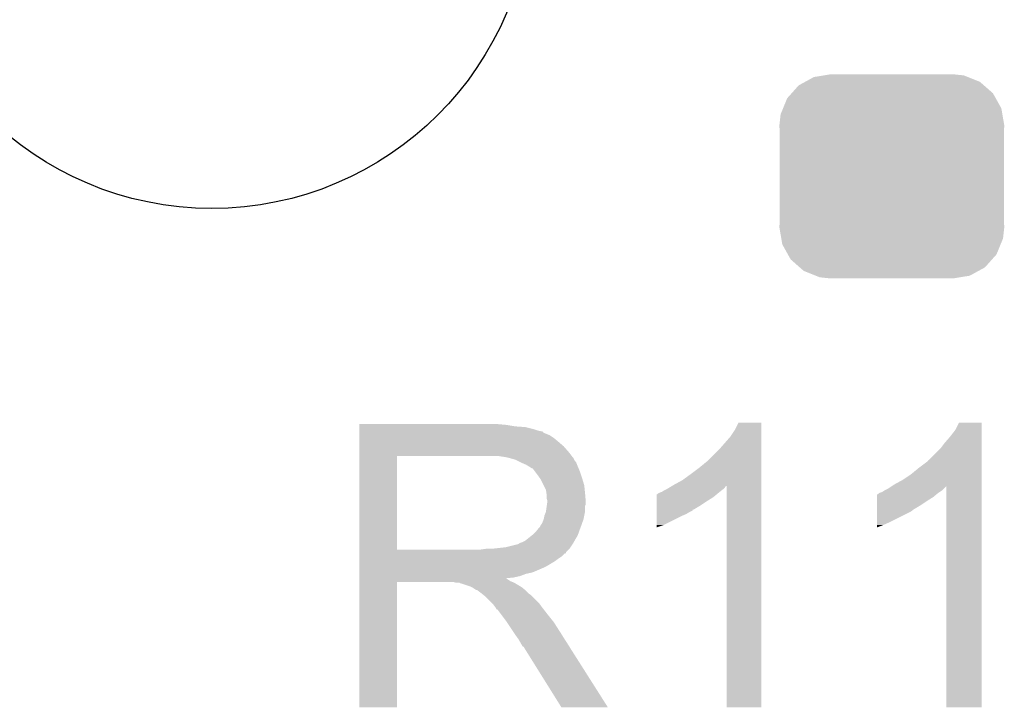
# Model space of a CAD drawing. Extents: x -0.05 to 0.95, y -0.15 to 2.1.
# Tile 38 of 51: x 0.2 to 0.33, y 1.74 to 1.83. Entities that reach past the tile are written whole.
import ezdxf

# ---------------------------------------------------------------- set-up
doc = ezdxf.new("R2010")
doc.units = 0
doc.layers.get('0').update_dxf_attribs({"linetype": 'CONTINUOUS'})
doc.layers.add('LTE_IOT_13_CLICK_V101A_GTO', color=11, linetype='CONTINUOUS')
doc.layers.add('LTE_IOT_13_CLICK_V101A_GTS', color=8, linetype='CONTINUOUS')

# ---------------------------------------------------------------- blocks, each defined once
blk = doc.blocks.new('CUSTOM_86')
for points in [[(-0.01175, 0.01282), (-0.01057, 0.01347), (0.01194, 0.01282), (0.01032, 0.01347)], [(-0.01057, 0.01347), (-0.0092, 0.01369), (0.01032, 0.01347), (0.00976, 0.01369)], [(-0.0092, 0.01369), (-0.00825, 0.01385), (0.00976, 0.01369), (0.00825, 0.01385)], [(-0.01358, 0.01127), (-0.01263, 0.01234), (0.01371, 0.01127), (0.01249, 0.01234)], [(-0.01263, 0.01234), (-0.01175, 0.01282), (0.01249, 0.01234), (0.01194, 0.01282)], [(-0.01419, 0.01059), (-0.01358, 0.01127), (0.01409, 0.01059), (0.01371, 0.01127)], [(-0.01475, 0.00922), (-0.01419, 0.01059), (0.01485, 0.00922), (0.01409, 0.01059)], [(-0.01525, 0.0069), (-0.01508, 0.00841), (0.01525, 0.0069), (0.01499, 0.00841)], [(-0.01508, 0.00841), (-0.01475, 0.00922), (0.01499, 0.00841), (0.01485, 0.00922)], [(-0.0152, 0.00607), (-0.01525, 0.0069), (0.0152, 0.00607), (0.01525, 0.0069)], [(-0.0152, -0.00607), (-0.0152, 0.00607), (0.0152, -0.00607), (0.0152, 0.00607)], [(-0.01525, -0.0069), (-0.0152, -0.00607), (0.01525, -0.0069), (0.0152, -0.00607)], [(-0.01499, -0.00841), (-0.01525, -0.0069), (0.01508, -0.00841), (0.01525, -0.0069)], [(-0.01485, -0.00922), (-0.01499, -0.00841), (0.01475, -0.00922), (0.01508, -0.00841)], [(-0.01409, -0.01059), (-0.01485, -0.00922), (0.01419, -0.01059), (0.01475, -0.00922)], [(-0.01371, -0.01127), (-0.01409, -0.01059), (0.01358, -0.01127), (0.01419, -0.01059)], [(-0.01249, -0.01234), (-0.01371, -0.01127), (0.01263, -0.01234), (0.01358, -0.01127)], [(-0.01194, -0.01282), (-0.01249, -0.01234), (0.01175, -0.01282), (0.01263, -0.01234)], [(-0.01032, -0.01347), (-0.01194, -0.01282), (0.01057, -0.01347), (0.01175, -0.01282)], [(-0.00976, -0.01369), (-0.01032, -0.01347), (0.0092, -0.01369), (0.01057, -0.01347)], [(-0.00825, -0.01385), (-0.00976, -0.01369), (0.00825, -0.01385), (0.0092, -0.01369)]]:
    blk.add_solid(points)
blk = doc.blocks.new('ROUND_91')
blk.add_circle((0, 0), 0.04335)

msp = doc.modelspace()

# ---------------------------------------------------------------- linework, layer by layer
at = {"layer": 'LTE_IOT_13_CLICK_V101A_GTO'}
for points in [[(0.245, 1.7773), (0.245, 1.7774), (0.2649, 1.7773), (0.2638, 1.7774)], [(0.245, 1.7771), (0.245, 1.7773), (0.2661, 1.7771), (0.2649, 1.7773)], [(0.245, 1.777), (0.245, 1.7771), (0.2675, 1.777), (0.2661, 1.7771)], [(0.245, 1.7767), (0.245, 1.777), (0.2687, 1.7767), (0.2675, 1.777)], [(0.2959, 1.7766), (0.2964, 1.7776), (0.2995, 1.7766), (0.2995, 1.7776)], [(0.2964, 1.7776), (0.2964, 1.7776), (0.2995, 1.7776), (0.2964, 1.7776)], [(0.3258, 1.7766), (0.3263, 1.7776), (0.3294, 1.7766), (0.3294, 1.7776)], [(0.3263, 1.7776), (0.3263, 1.7776), (0.3294, 1.7776), (0.3263, 1.7776)], [(0.245, 1.7765), (0.245, 1.7767), (0.2693, 1.7765), (0.2687, 1.7767)], [(0.245, 1.7764), (0.245, 1.7765), (0.2698, 1.7764), (0.2693, 1.7765)], [(0.245, 1.7763), (0.245, 1.7764), (0.2699, 1.7763), (0.2699, 1.7764)], [(0.245, 1.7764), (0.245, 1.7764), (0.2699, 1.7764), (0.2698, 1.7764)], [(0.245, 1.7761), (0.245, 1.7763), (0.2703, 1.7761), (0.2699, 1.7763)], [(0.245, 1.7759), (0.245, 1.7761), (0.2708, 1.7759), (0.2703, 1.7761)], [(0.245, 1.7755), (0.245, 1.7759), (0.2714, 1.7755), (0.2708, 1.7759)], [(0.2939, 1.7741), (0.2953, 1.7757), (0.2995, 1.7741), (0.2995, 1.7757)], [(0.2953, 1.7757), (0.2959, 1.7766), (0.2995, 1.7757), (0.2995, 1.7766)], [(0.3244, 1.7749), (0.3251, 1.7757), (0.3294, 1.7749), (0.3294, 1.7757)], [(0.3251, 1.7757), (0.3258, 1.7766), (0.3294, 1.7757), (0.3294, 1.7766)], [(0.245, 1.775), (0.245, 1.7755), (0.272, 1.775), (0.2714, 1.7755)], [(0.245, 1.7744), (0.245, 1.775), (0.2727, 1.7744), (0.272, 1.775)], [(0.245, 1.7736), (0.245, 1.7744), (0.2734, 1.7736), (0.2727, 1.7744)], [(0.3238, 1.7741), (0.3244, 1.7749), (0.3294, 1.7741), (0.3294, 1.7749)], [(0.245, 1.7731), (0.245, 1.7736), (0.27379, 1.7731), (0.2734, 1.7736)], [(0.245, 1.7604), (0.245, 1.7731), (0.2501, 1.7604), (0.2501, 1.7731)], [(0.245, 1.7731), (0.245, 1.7731), (0.2501, 1.7731), (0.2622, 1.7731)], [(0.265, 1.7729), (0.2637, 1.7731), (0.27394, 1.7729), (0.27379, 1.7731)], [(0.26573, 1.7727), (0.265, 1.7729), (0.2741, 1.7727), (0.27394, 1.7729)], [(0.2922, 1.7724), (0.2939, 1.7741), (0.2995, 1.7724), (0.2995, 1.7741)], [(0.3222, 1.7725), (0.3238, 1.7741), (0.3294, 1.7725), (0.3294, 1.7741)], [(0.2661, 1.7726), (0.26573, 1.7727), (0.2741, 1.7726), (0.2741, 1.7727)], [(0.2669, 1.7722), (0.2661, 1.7726), (0.2744, 1.7722), (0.2741, 1.7726)], [(0.2676, 1.7719), (0.2669, 1.7722), (0.27452, 1.7719), (0.2744, 1.7722)], [(0.26793, 1.7717), (0.2676, 1.7719), (0.2746, 1.7717), (0.27452, 1.7719)], [(0.2681, 1.7716), (0.26793, 1.7717), (0.27464, 1.7716), (0.2746, 1.7717)], [(0.2684, 1.7714), (0.2681, 1.7716), (0.27473, 1.7714), (0.27464, 1.7716)], [(0.2911, 1.7715), (0.2922, 1.7724), (0.2995, 1.7715), (0.2995, 1.7724)], [(0.3209, 1.7715), (0.3221, 1.7724), (0.3294, 1.7715), (0.3294, 1.7724)], [(0.3221, 1.7724), (0.3221, 1.7725), (0.3294, 1.7724), (0.3294, 1.7725)], [(0.2688, 1.771), (0.2685, 1.7714), (0.2749, 1.771), (0.27473, 1.7714)], [(0.2691, 1.7706), (0.2688, 1.771), (0.27503, 1.7706), (0.2749, 1.771)], [(0.26946, 1.7701), (0.2691, 1.7706), (0.2752, 1.7701), (0.27503, 1.7706)], [(0.2888, 1.7698), (0.2899, 1.7706), (0.2995, 1.7698), (0.2995, 1.7706)], [(0.2899, 1.7706), (0.2911, 1.7715), (0.2995, 1.7706), (0.2995, 1.7715)], [(0.3186, 1.7698), (0.3198, 1.7706), (0.3294, 1.7698), (0.3294, 1.7706)], [(0.3198, 1.7706), (0.3209, 1.7715), (0.3294, 1.7706), (0.3294, 1.7715)], [(0.2696, 1.7699), (0.26946, 1.7701), (0.27526, 1.7699), (0.2752, 1.7701)], [(0.27, 1.7691), (0.2696, 1.7699), (0.2755, 1.7691), (0.27526, 1.7699)], [(0.2703, 1.7685), (0.27, 1.7691), (0.27556, 1.7685), (0.2755, 1.7691)], [(0.28687, 1.7687), (0.28737, 1.769), (0.2945, 1.7687), (0.2947, 1.769)], [(0.28737, 1.769), (0.2877, 1.7692), (0.2995, 1.769), (0.2995, 1.7692)], [(0.28737, 1.769), (0.28737, 1.769), (0.2947, 1.769), (0.2948, 1.769)], [(0.2877, 1.7692), (0.2888, 1.7698), (0.2995, 1.7692), (0.2995, 1.7698)], [(0.2948, 1.739), (0.2948, 1.769), (0.2995, 1.739), (0.2995, 1.769)], [(0.3166, 1.7686), (0.3172, 1.769), (0.3242, 1.7686), (0.3246, 1.769)], [(0.3172, 1.769), (0.3175, 1.7692), (0.3294, 1.769), (0.3294, 1.7692)], [(0.3175, 1.7692), (0.3186, 1.7698), (0.3294, 1.7692), (0.3294, 1.7698)], [(0.3246, 1.739), (0.3246, 1.769), (0.3294, 1.739), (0.3294, 1.769)], [(0.27036, 1.7681), (0.2703, 1.7685), (0.2756, 1.7681), (0.27556, 1.7685)], [(0.2704, 1.7678), (0.27036, 1.7681), (0.27563, 1.7678), (0.2756, 1.7681)], [(0.2704, 1.7673), (0.2704, 1.7678), (0.27567, 1.7673), (0.27563, 1.7678)], [(0.2853, 1.7675), (0.2853, 1.7679), (0.293, 1.7675), (0.29348, 1.7679)], [(0.2854, 1.7679), (0.2855, 1.768), (0.29348, 1.7679), (0.2936, 1.768)], [(0.2855, 1.768), (0.2857, 1.7681), (0.2936, 1.768), (0.29373, 1.7681)], [(0.2857, 1.7681), (0.286, 1.7682), (0.29373, 1.7681), (0.29385, 1.7682)], [(0.286, 1.7682), (0.2863, 1.7684), (0.29385, 1.7682), (0.2941, 1.7684)], [(0.2863, 1.7684), (0.2867, 1.7686), (0.2941, 1.7684), (0.29437, 1.7686)], [(0.2867, 1.7686), (0.28687, 1.7687), (0.29437, 1.7686), (0.2945, 1.7687)], [(0.3152, 1.7675), (0.3152, 1.7679), (0.3228, 1.7675), (0.32328, 1.7679)], [(0.3153, 1.7679), (0.3154, 1.768), (0.32328, 1.7679), (0.3234, 1.768)], [(0.3154, 1.768), (0.3156, 1.7681), (0.3234, 1.768), (0.32355, 1.7681)], [(0.3156, 1.7681), (0.3159, 1.7682), (0.32355, 1.7681), (0.3237, 1.7682)], [(0.3159, 1.7682), (0.3162, 1.7684), (0.3237, 1.7682), (0.324, 1.7684)], [(0.3162, 1.7684), (0.3166, 1.7686), (0.324, 1.7684), (0.3242, 1.7686)], [(0.2703, 1.7655), (0.27041, 1.7663), (0.2756, 1.7655), (0.2756, 1.7663)], [(0.2705, 1.767), (0.2704, 1.7673), (0.27569, 1.767), (0.27567, 1.7673)], [(0.27041, 1.7663), (0.27044, 1.7665), (0.2756, 1.7663), (0.2757, 1.7665)], [(0.27044, 1.7665), (0.2705, 1.7669), (0.2757, 1.7665), (0.2757, 1.7669)], [(0.2705, 1.7669), (0.2705, 1.767), (0.2757, 1.7669), (0.27569, 1.767)], [(0.2853, 1.767), (0.2853, 1.7675), (0.2922, 1.767), (0.293, 1.7675)], [(0.2853, 1.7664), (0.2853, 1.767), (0.2913, 1.7664), (0.2922, 1.767)], [(0.2853, 1.7658), (0.2853, 1.7664), (0.2903, 1.7658), (0.2913, 1.7664)], [(0.3152, 1.767), (0.3152, 1.7675), (0.322, 1.767), (0.3228, 1.7675)], [(0.3152, 1.7664), (0.3152, 1.767), (0.3211, 1.7664), (0.322, 1.767)], [(0.3152, 1.7658), (0.3152, 1.7664), (0.3201, 1.7658), (0.3211, 1.7664)], [(0.27, 1.7645), (0.2701, 1.765), (0.2754, 1.7645), (0.2755, 1.765)], [(0.2701, 1.765), (0.2703, 1.7655), (0.2755, 1.765), (0.2756, 1.7655)], [(0.2853, 1.7657), (0.2853, 1.7658), (0.2902, 1.7657), (0.2902, 1.7658)], [(0.2853, 1.7658), (0.2853, 1.7658), (0.2902, 1.7658), (0.2903, 1.7658)], [(0.2853, 1.7655), (0.2853, 1.7657), (0.2898, 1.7655), (0.2902, 1.7657)], [(0.2853, 1.7652), (0.2853, 1.7655), (0.2893, 1.7652), (0.2898, 1.7655)], [(0.2853, 1.7649), (0.2853, 1.7652), (0.2886, 1.7649), (0.2893, 1.7652)], [(0.2853, 1.7637), (0.2853, 1.7649), (0.2862, 1.7637), (0.2886, 1.7649)], [(0.3152, 1.7657), (0.3152, 1.7658), (0.32, 1.7657), (0.3201, 1.7658)], [(0.3152, 1.7655), (0.3152, 1.7657), (0.3197, 1.7655), (0.32, 1.7657)], [(0.3152, 1.7641), (0.3152, 1.7655), (0.3169, 1.7641), (0.3197, 1.7655)], [(0.2695, 1.7635), (0.2696, 1.7637), (0.27504, 1.7635), (0.27511, 1.7637)], [(0.2696, 1.7637), (0.2698, 1.764), (0.27511, 1.7637), (0.27522, 1.764)], [(0.2698, 1.764), (0.27, 1.7645), (0.27522, 1.764), (0.2754, 1.7645)], [(0.2853, 1.7634), (0.2853, 1.7637), (0.2853, 1.7634), (0.2862, 1.7637)], [(0.3152, 1.7637), (0.3152, 1.7641), (0.316, 1.7637), (0.3169, 1.7641)], [(0.3152, 1.7634), (0.3152, 1.7637), (0.3152, 1.7634), (0.316, 1.7637)], [(0.2675, 1.7616), (0.26837, 1.7623), (0.27419, 1.7616), (0.2746, 1.7623)], [(0.26837, 1.7623), (0.2685, 1.7624), (0.2746, 1.7623), (0.27464, 1.7624)], [(0.2685, 1.7624), (0.269, 1.7629), (0.27464, 1.7624), (0.27482, 1.7629)], [(0.269, 1.7629), (0.2694, 1.7634), (0.27482, 1.7629), (0.275, 1.7634)], [(0.2694, 1.7634), (0.2695, 1.7635), (0.275, 1.7634), (0.27504, 1.7635)], [(0.2648, 1.7607), (0.2664, 1.7611), (0.27363, 1.7607), (0.2739, 1.7611)], [(0.2665, 1.7611), (0.2668, 1.7613), (0.2739, 1.7611), (0.27402, 1.7613)], [(0.2668, 1.7613), (0.2671, 1.7614), (0.27402, 1.7613), (0.27408, 1.7614)], [(0.2671, 1.7614), (0.2675, 1.7616), (0.27408, 1.7614), (0.27419, 1.7616)], [(0.245, 1.76), (0.245, 1.7604), (0.273, 1.76), (0.2734, 1.7604)], [(0.245, 1.7604), (0.245, 1.7604), (0.2615, 1.7604), (0.2501, 1.7604)], [(0.245, 1.7599), (0.245, 1.76), (0.273, 1.7599), (0.273, 1.76)], [(0.245, 1.7595), (0.245, 1.7599), (0.2725, 1.7595), (0.2729, 1.7599)], [(0.245, 1.7599), (0.245, 1.7599), (0.2729, 1.7599), (0.273, 1.7599)], [(0.2615, 1.7604), (0.2622, 1.7605), (0.2734, 1.7604), (0.2735, 1.7605)], [(0.263, 1.7605), (0.2648, 1.7607), (0.2735, 1.7605), (0.27363, 1.7607)], [(0.245, 1.7591), (0.245, 1.7595), (0.2719, 1.7591), (0.2725, 1.7595)], [(0.245, 1.7588), (0.245, 1.7591), (0.2715, 1.7588), (0.2719, 1.7591)], [(0.245, 1.7582), (0.245, 1.7588), (0.2705, 1.7582), (0.2715, 1.7588)], [(0.245, 1.7579), (0.245, 1.7582), (0.2699, 1.7579), (0.2705, 1.7582)], [(0.245, 1.7573), (0.245, 1.7579), (0.2685, 1.7573), (0.2699, 1.7579)], [(0.245, 1.7571), (0.245, 1.7573), (0.2676, 1.7571), (0.2685, 1.7573)], [(0.245, 1.7568), (0.245, 1.7571), (0.2668, 1.7568), (0.2676, 1.7571)], [(0.245, 1.7566), (0.245, 1.7568), (0.2659, 1.7566), (0.2668, 1.7568)], [(0.245, 1.7565), (0.245, 1.7566), (0.2649, 1.7565), (0.2659, 1.7566)], [(0.245, 1.7564), (0.245, 1.7565), (0.265, 1.7564), (0.2649, 1.7565)], [(0.245, 1.7563), (0.245, 1.7564), (0.2652, 1.7563), (0.265, 1.7564)], [(0.245, 1.7561), (0.245, 1.7563), (0.2655, 1.7561), (0.2652, 1.7563)], [(0.245, 1.756), (0.245, 1.7561), (0.26575, 1.756), (0.2655, 1.7561)], [(0.245, 1.739), (0.245, 1.756), (0.2501, 1.739), (0.2501, 1.756)], [(0.245, 1.756), (0.245, 1.756), (0.2501, 1.756), (0.2577, 1.756)], [(0.2581, 1.7559), (0.2577, 1.756), (0.266, 1.7559), (0.26575, 1.756)], [(0.2587, 1.7558), (0.2586, 1.7559), (0.26617, 1.7558), (0.266, 1.7559)], [(0.26, 1.7554), (0.2588, 1.7558), (0.26683, 1.7554), (0.26617, 1.7558)], [(0.2602, 1.7553), (0.26, 1.7554), (0.267, 1.7553), (0.26683, 1.7554)], [(0.2604, 1.7552), (0.2602, 1.7553), (0.26713, 1.7552), (0.267, 1.7553)], [(0.2607, 1.755), (0.2604, 1.7552), (0.26737, 1.755), (0.26713, 1.7552)], [(0.2609, 1.7549), (0.2607, 1.755), (0.2675, 1.7549), (0.26737, 1.755)], [(0.2611, 1.7548), (0.261, 1.7549), (0.2676, 1.7548), (0.2675, 1.7549)], [(0.2615, 1.7545), (0.2611, 1.7548), (0.2679, 1.7545), (0.2676, 1.7548)], [(0.26162, 1.7544), (0.2615, 1.7545), (0.268, 1.7544), (0.2679, 1.7545)], [(0.26188, 1.7542), (0.26162, 1.7544), (0.2683, 1.7542), (0.268, 1.7544)], [(0.262, 1.7541), (0.26188, 1.7542), (0.2684, 1.7541), (0.2683, 1.7542)], [(0.2629, 1.7532), (0.262, 1.7541), (0.2693, 1.7532), (0.2684, 1.7541)], [(0.2632, 1.7529), (0.2629, 1.7532), (0.26953, 1.7529), (0.2693, 1.7532)], [(0.2635, 1.7525), (0.2632, 1.7529), (0.26982, 1.7525), (0.26953, 1.7529)], [(0.26355, 1.7524), (0.2635, 1.7525), (0.2699, 1.7524), (0.26982, 1.7525)], [(0.2636, 1.7523), (0.26355, 1.7524), (0.26998, 1.7523), (0.2699, 1.7524)], [(0.2643, 1.7515), (0.2637, 1.7523), (0.2706, 1.7515), (0.26998, 1.7523)], [(0.2649, 1.7507), (0.2643, 1.7515), (0.27124, 1.7507), (0.2706, 1.7515)], [(0.26503, 1.7505), (0.2649, 1.7507), (0.2714, 1.7505), (0.27124, 1.7507)], [(0.26577, 1.7494), (0.26503, 1.7505), (0.2721, 1.7494), (0.2714, 1.7505)], [(0.2661, 1.7489), (0.26577, 1.7494), (0.27242, 1.7489), (0.2721, 1.7494)], [(0.2666, 1.7482), (0.2661, 1.7489), (0.27286, 1.7482), (0.27242, 1.7489)], [(0.267, 1.7475), (0.2666, 1.7482), (0.27331, 1.7475), (0.27286, 1.7482)], [(0.2671, 1.7473), (0.267, 1.7475), (0.27343, 1.7473), (0.27331, 1.7475)], [(0.2673, 1.7472), (0.2671, 1.7473), (0.2735, 1.7472), (0.27343, 1.7473)], [(0.2674, 1.747), (0.2673, 1.7472), (0.27362, 1.747), (0.2735, 1.7472)], [(0.2724, 1.739), (0.2674, 1.747), (0.2787, 1.739), (0.27362, 1.747)], [(0.2787, 1.739), (0.2787, 1.739), (0.2787, 1.739), (0.2724, 1.739)]]:
    msp.add_solid(points, dxfattribs=at)

# ---------------------------------------------------------------- block references
at = {"layer": 'LTE_IOT_13_CLICK_V101A_GTS'}
for name, p in [('ROUND_91', (0.225, 1.85)), ('CUSTOM_86', (0.3172, 1.811))]:
    msp.add_blockref(name, p, dxfattribs=at)

doc.saveas('drawing.dxf')
